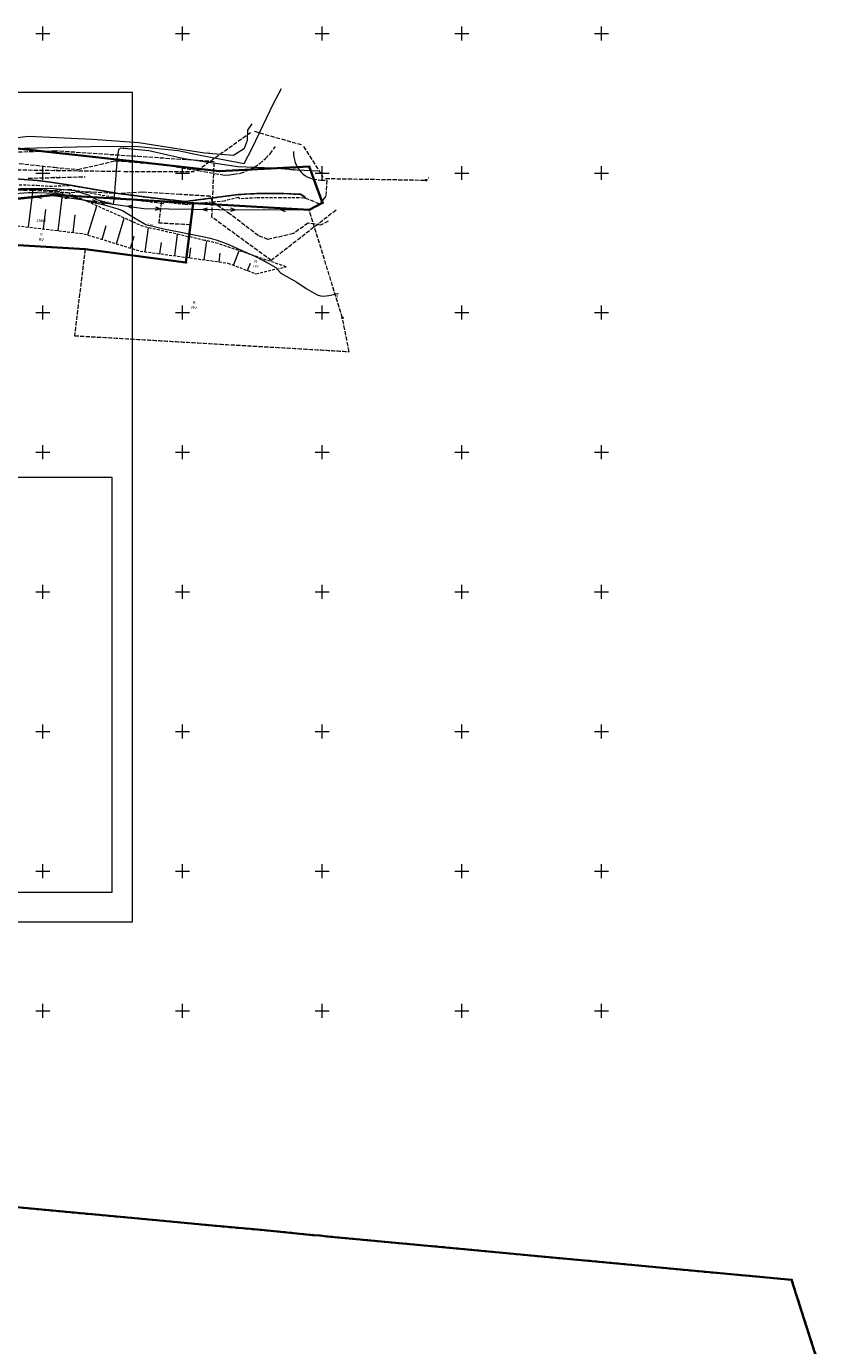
# Model space of a CAD drawing. Extents: x 5461355 to 5464904, y 5969481 to 5972975.
# Tile 37 of 40: x 5462594 to 5462881, y 5971880 to 5972352. Entities that reach past the tile are written whole.
import ezdxf
from ezdxf.enums import TextEntityAlignment as Align

# ---------------------------------------------------------------- set-up
doc = ezdxf.new("R2010")
doc.units = 0
for name, pattern in [('PRZER1-1', [1, 0.5, -0.5]), ('PRZER2-1', [1.5, 1, -0.5]), ('PRZER3-1', [2, 1.5, -0.5]), ('PRZER3-2', [2.5, 1.5, -1])]:
    doc.linetypes.add(name, pattern=pattern)
doc.layers.get('0').update_dxf_attribs({"linetype": 'CONTINUOUS'})
for name, color, linetype, lineweight in [('ARKUSZ', 7, 'CONTINUOUS', 18), ('GEPPGD', 7, 'CONTINUOUS', 18), ('GEPPGO', 7, 'CONTINUOUS', 18), ('GESDZI', 7, 'CONTINUOUS', 18), ('GESDZI_O', 7, 'CONTINUOUS', 18), ('GESJOB', 7, 'CONTINUOUS', 35), ('GSLKRW', 7, 'CONTINUOUS', 25), ('GSSKOA', 7, 'CONTINUOUS', 18), ('GSSKOD', 7, 'CONTINUOUS', 18), ('GSSZSN', 7, 'CONTINUOUS', 18), ('GUPPRZ_O', 7, 'CONTINUOUS', 18), ('KRZYZE_2000', 230, 'CONTINUOUS', 18), ('RAMKA', 7, 'CONTINUOUS', 18)]:
    doc.layers.add(name, color=color, linetype=linetype, lineweight=lineweight)
for name, color, linetype, lineweight, true_color in [('GESKKL', 7, 'CONTINUOUS', 18, 0x24bc24), ('GESKKL_O', 7, 'CONTINUOUS', 18, 0x24bc24), ('GESUZY', 7, 'CONTINUOUS', 18, 0x008000), ('GESUZY_O', 7, 'CONTINUOUS', 18, 0x008000), ('GULEPR', 1, 'CONTINUOUS', 18, 0xff0000), ('GULGPR', 7, 'CONTINUOUS', 18, 0xbfbf00), ('GULKPR', 7, 'CONTINUOUS', 18, 0x803300), ('GULKPR_O', 7, 'CONTINUOUS', 18, 0x803300), ('GULWPR', 5, 'CONTINUOUS', 18, 0x0000ff), ('GULWPR_O', 5, 'CONTINUOUS', 18, 0x0000ff), ('GUPGZA', 7, 'CONTINUOUS', 18, 0xbfbf00), ('GUPGZA_O', 7, 'CONTINUOUS', 18, 0xbfbf00), ('GUPKSD', 7, 'CONTINUOUS', 18, 0x803300), ('GUPKSD_O', 7, 'CONTINUOUS', 18, 0x803300)]:
    doc.layers.add(name, color=color, linetype=linetype, lineweight=lineweight, true_color=true_color)
doc.styles.add('Arial', font='arial.ttf')

# ---------------------------------------------------------------- blocks, each defined once
blk = doc.blocks.new('GUPGZA1')
blk.add_hatch(color=0).paths.add_polyline_path([(-0.2, 0), (-0.193185, -0.051764), (-0.173205, -0.1), (-0.141421, -0.141421), (-0.1, -0.173205), (-0.051764, -0.193185), (0, -0.2), (0.051764, -0.193185), (0.1, -0.173205), (0.141421, -0.141421), (0.173205, -0.1), (0.193185, -0.051764), (0.2, 0), (0.193185, 0.051764), (0.173205, 0.1), (0.141421, 0.141421), (0.1, 0.173205), (0.051764, 0.193185), (0, 0.2), (-0.051764, 0.193185), (-0.1, 0.173205), (-0.141421, 0.141421), (-0.173205, 0.1), (-0.193185, 0.051764)])
blk = doc.blocks.new('GUPKSD1')
at = {"color": 0}
blk.add_lwpolyline([(0, 0.25), (0.064705, 0.241481), (0.125, 0.216506), (0.176777, 0.176777), (0.216506, 0.125), (0.241481, 0.064705), (0.25, 0), (0.241481, -0.064705), (0.216506, -0.125), (0.176777, -0.176777), (0.125, -0.216506), (0.064705, -0.241481), (0, -0.25), (-0.064705, -0.241481), (-0.125, -0.216506), (-0.176777, -0.176777), (-0.216506, -0.125), (-0.241481, -0.064705), (-0.25, 0), (-0.241481, 0.064705), (-0.216506, 0.125), (-0.176777, 0.176777), (-0.125, 0.216506), (-0.064705, 0.241481)], close=True, dxfattribs=at)
blk = doc.blocks.new('GEPPGD1_1')
at = {"color": 0}
blk.add_lwpolyline([(0, 0.25), (0.077254, 0.237764), (0.146946, 0.202254), (0.202254, 0.146946), (0.237764, 0.077254), (0.25, 0), (0.237764, -0.077254), (0.202254, -0.146946), (0.146946, -0.202254), (0.077254, -0.237764), (0, -0.25), (-0.077254, -0.237764), (-0.146946, -0.202254), (-0.202254, -0.146946), (-0.237764, -0.077254), (-0.25, 0), (-0.237764, 0.077254), (-0.202254, 0.146946), (-0.146946, 0.202254), (-0.077254, 0.237764)], close=True, dxfattribs=at)
blk = doc.blocks.new('GEPPGO1_1')
at = {"color": 0}
blk.add_lwpolyline([(0, 0.25), (0.077254, 0.237764), (0.146946, 0.202254), (0.202254, 0.146946), (0.237764, 0.077254), (0.25, 0), (0.237764, -0.077254), (0.202254, -0.146946), (0.146946, -0.202254), (0.077254, -0.237764), (0, -0.25), (-0.077254, -0.237764), (-0.146946, -0.202254), (-0.202254, -0.146946), (-0.237764, -0.077254), (-0.25, 0), (-0.237764, 0.077254), (-0.202254, 0.146946), (-0.146946, 0.202254), (-0.077254, 0.237764)], close=True, dxfattribs=at)
blk = doc.blocks.new('SUEP1')
at = {"color": 0}
blk.add_lwpolyline([(-0.75, -0.5), (0.75, 0), (-0.75, 0.5)], dxfattribs=at)

msp = doc.modelspace()

# ---------------------------------------------------------------- linework, layer by layer
at = {"layer": 'ARKUSZ', "color": 252, "linetype": 'Continuous', "lineweight": 13, "flags": 128}
msp.add_lwpolyline([(5462335.08, 5972031.83), (5462632.06, 5972031.83), (5462632.06, 5972328.82), (5462335.08, 5972328.82), (5462335.08, 5972031.83)], dxfattribs=at)
at = {"layer": 'GESDZI', "color": 84, "linetype": 'Continuous', "lineweight": 35, "elevation": 10.22}
for points in [[(5462564.43, 5972288.11), (5462603.85, 5972292.22), (5462653.76, 5972289.26), (5462695.34, 5972286.78), (5462700.13, 5972289.31), (5462695.37, 5972302.27), (5462663.21, 5972300.67), (5462630.84, 5972304.3), (5462587.76, 5972309.16)], [(5462880.58, 5971864.41), (5462868.07, 5971903.66), (5462716.09, 5971917.91), (5462701.65, 5971919.26), (5462699.25, 5971919.55), (5462696.65, 5971919.73), (5462678.14, 5971921.53), (5462658.22, 5971923.38), (5462639.31, 5971925.14), (5462580.4, 5971930.64), (5462580.99, 5971970.63), (5462581.26, 5971988.63), (5462581.38, 5971996.63), (5462581.71, 5972019.24), (5462579.02, 5972070.41), (5462569.44, 5972241.64), (5462569.03, 5972275.5), (5462523.12, 5972259.37), (5462472.7, 5972196.07), (5462464.9, 5972151.67), (5462468.85, 5972073.61), (5462424.66, 5971940.41), (5462396.95, 5971904.43), (5462373.23, 5971712.32)]]:
    msp.add_lwpolyline(points, dxfattribs=at)
msp.add_lwpolyline([(5462651.22, 5972267.96), (5462653.76, 5972289.26), (5462603.85, 5972292.22), (5462564.43, 5972288.11), (5462523.12, 5972259.37), (5462569.03, 5972275.5), (5462615.12, 5972272.71)], close=True, dxfattribs=at)
at = {"layer": 'GESJOB', "color": 252, "linetype": 'PRZER3-2', "lineweight": 35}
msp.add_lwpolyline([(5462880.58, 5971864.41), (5462868.07, 5971903.66), (5462716.09, 5971917.91), (5462701.65, 5971919.26), (5462699.25, 5971919.55), (5462696.65, 5971919.73), (5462678.14, 5971921.53), (5462658.22, 5971923.38), (5462639.31, 5971925.14), (5462580.4, 5971930.64)], dxfattribs=at)
msp.add_lwpolyline([(5462880.58, 5971864.41), (5462868.07, 5971903.66), (5462716.09, 5971917.91), (5462701.65, 5971919.26), (5462699.25, 5971919.55), (5462696.65, 5971919.73), (5462678.14, 5971921.53), (5462658.22, 5971923.38), (5462639.31, 5971925.14), (5462580.4, 5971930.64)], dxfattribs=at)
at = {"layer": 'GESKKL', "color": 252, "linetype": 'PRZER3-1', "lineweight": 18}
msp.add_lwpolyline([(5462653.76, 5972289.26), (5462652.83, 5972281.43), (5462641.59, 5972282.05), (5462642.54, 5972289.93), (5462603.85, 5972292.22), (5462564.43, 5972288.11), (5462523.12, 5972259.37), (5462569.03, 5972275.5), (5462584.95, 5972274.54), (5462615.12, 5972272.71), (5462611.34, 5972241.74), (5462709.65, 5972236.05), (5462707.26, 5972248.16), (5462695.34, 5972286.78)], close=True, dxfattribs=at)
at = {"layer": 'GESUZY', "color": 252, "linetype": 'PRZER1-1', "lineweight": 18}
for points in [[(5462564.43, 5972288.11), (5462603.85, 5972292.22), (5462642.54, 5972289.93), (5462653.76, 5972289.26), (5462695.34, 5972286.78), (5462700.13, 5972289.31), (5462695.37, 5972302.27), (5462663.21, 5972300.67), (5462644.62, 5972302.75), (5462630.84, 5972304.3), (5462587.76, 5972309.16)], [(5462880.58, 5971864.41), (5462868.07, 5971903.66), (5462829.66, 5971907.26), (5462770.73, 5971912.79), (5462716.09, 5971917.91), (5462701.65, 5971919.26), (5462699.25, 5971919.55), (5462696.65, 5971919.73), (5462678.14, 5971921.53), (5462658.22, 5971923.38), (5462639.31, 5971925.14), (5462580.4, 5971930.64)]]:
    msp.add_lwpolyline(points, dxfattribs=at)
msp.add_lwpolyline([(5462653.76, 5972289.26), (5462652.83, 5972281.43), (5462641.59, 5972282.05), (5462642.54, 5972289.93), (5462603.85, 5972292.22), (5462564.43, 5972288.11), (5462523.12, 5972259.37), (5462569.03, 5972275.5), (5462584.95, 5972274.54), (5462615.12, 5972272.71), (5462611.34, 5972241.74), (5462709.65, 5972236.05), (5462707.26, 5972248.16), (5462695.34, 5972286.78)], close=True, dxfattribs=at)
at = {"layer": 'GSLKRW', "color": 252, "linetype": 'Continuous', "lineweight": 25}
msp.add_lwpolyline([(5462694.06, 5972290.99), (5462693.38, 5972291.71), (5462692.23, 5972292.37), (5462685.2, 5972292.67), (5462676.46, 5972292.64), (5462670.02, 5972292.29), (5462650.91, 5972289.78), (5462641.16, 5972290.88), (5462626.97, 5972292.62), (5462609.84, 5972295.6), (5462602.74, 5972296.71), (5462597.99, 5972297.3), (5462588.62, 5972297.98)], dxfattribs=at)
at = {"layer": 'GSSKOA', "color": 252, "linetype": 'PRZER3-1', "lineweight": 18}
for points in [[(5462689.76, 5972307.71), (5462689.76, 5972306.7), (5462689.85, 5972305.66), (5462690.05, 5972304.74), (5462690.29, 5972303.78), (5462690.7, 5972302.87), (5462691.21, 5972301.95), (5462691.75, 5972301.14), (5462692.43, 5972300.33), (5462693.11, 5972299.66), (5462693.84, 5972299.08), (5462694.81, 5972298.48), (5462696.58, 5972297.85), (5462699.58, 5972297.42), (5462701.69, 5972297.4), (5462701.29, 5972291.74), (5462700.39, 5972290.54), (5462699.07, 5972288.87), (5462694.06, 5972290.99), (5462693.38, 5972291.71), (5462692.23, 5972292.37), (5462685.2, 5972292.67), (5462676.46, 5972292.64), (5462670.02, 5972292.29), (5462650.91, 5972289.78), (5462641.16, 5972290.88), (5462626.97, 5972292.62), (5462609.84, 5972295.6), (5462602.74, 5972296.71), (5462597.99, 5972297.3), (5462588.62, 5972297.98)], [(5462591.55, 5972303.4), (5462604.14, 5972302.05), (5462612.53, 5972301.25), (5462625.91, 5972304.39), (5462628.85, 5972304.2), (5462635.11, 5972303.64), (5462643.73, 5972302.89), (5462664.41, 5972299.38), (5462665.51, 5972299.27), (5462666.84, 5972299.29), (5462668.39, 5972299.54), (5462670.76, 5972299.94), (5462672.66, 5972300.66), (5462675.72, 5972302.09), (5462677.64, 5972303.41), (5462679.68, 5972305.14), (5462681.37, 5972306.89), (5462683.26, 5972309.49)]]:
    msp.add_lwpolyline(points, dxfattribs=at)
at = {"layer": 'GSSKOD', "color": 252, "linetype": 'PRZER2-1', "lineweight": 18}
msp.add_lwpolyline([(5462588.52, 5972295.8), (5462597.9, 5972295.67), (5462602.51, 5972295.24), (5462609.84, 5972295.6), (5462626.97, 5972292.62), (5462641.16, 5972290.88), (5462650.91, 5972289.78), (5462670.02, 5972292.29), (5462676.46, 5972292.64), (5462685.2, 5972292.67), (5462692.23, 5972292.37), (5462693.38, 5972291.71), (5462694.06, 5972290.99), (5462693.38, 5972291.02), (5462691.69, 5972291.09), (5462685.2, 5972291.12), (5462676.51, 5972291.08), (5462670.56, 5972290.78), (5462669.91, 5972291.22), (5462664.93, 5972289.94), (5462653.42, 5972288.91), (5462651.97, 5972288.61), (5462650.85, 5972288.71), (5462643.44, 5972289.49), (5462642.93, 5972288.99), (5462640.8, 5972289.28), (5462626.64, 5972291.04), (5462609.74, 5972294.05), (5462602.55, 5972293.64), (5462597.84, 5972294.09), (5462588.43, 5972294.3)], dxfattribs=at)
at = {"layer": 'GSSZSN', "color": 252, "linetype": 'PRZER2-1', "lineweight": 18}
msp.add_lwpolyline([(5462553.17, 5972253.54), (5462564.91, 5972259.72), (5462569.03, 5972275.5), (5462584.86, 5972281.83), (5462614.73, 5972278.23), (5462634.8, 5972272.05), (5462666.27, 5972267.77), (5462676.29, 5972263.91), (5462687.05, 5972266.44), (5462662.71, 5972274.78), (5462657.93, 5972275.89), (5462635.98, 5972280.82), (5462608.97, 5972292.88), (5462598.93, 5972294.15), (5462582.65, 5972293.83), (5462577.74, 5972292.72), (5462556.62, 5972281.87)], close=True, dxfattribs=at)
at = {"layer": 'GSSZSN', "color": 252, "linetype": 'Continuous', "lineweight": 18}
for points in [[(5462594.89, 5972280.62), (5462596.51, 5972294.1)], [(5462605.51, 5972279.34), (5462607.17, 5972293.11)], [(5462600.2, 5972279.98), (5462601.03, 5972286.88)], [(5462616.09, 5972277.81), (5462619.31, 5972288.27)], [(5462610.83, 5972278.7), (5462611.59, 5972285.04)], [(5462626.31, 5972274.66), (5462629.15, 5972283.87)], [(5462621.2, 5972276.24), (5462622.71, 5972281.15)], [(5462631.43, 5972273.08), (5462632.75, 5972277.38)], [(5462636.6, 5972271.8), (5462637.78, 5972280.42)], [(5462647.21, 5972270.36), (5462648.25, 5972278.06)], [(5462641.91, 5972271.08), (5462642.46, 5972275.16)], [(5462652.51, 5972269.64), (5462653, 5972273.26)], [(5462657.81, 5972268.92), (5462658.73, 5972275.7)], [(5462668.29, 5972266.99), (5462670.29, 5972272.18)], [(5462663.12, 5972268.2), (5462663.53, 5972271.28)], [(5462673.29, 5972265.07), (5462674.32, 5972267.76)]]:
    msp.add_lwpolyline(points, dxfattribs=at)
at = {"layer": 'GULEPR', "color": 1, "linetype": 'Continuous', "lineweight": 18, "true_color": 0xff0000, "elevation": 10.14}
for points in [[(5462584.91, 5972308.62), (5462602.16, 5972309.19), (5462622.01, 5972309.63), (5462634.22, 5972309.46), (5462648.39, 5972308.08), (5462656.3, 5972306.41), (5462672.11, 5972303.41), (5462674.93, 5972308.88), (5462680.03, 5972319.68), (5462682.61, 5972324.91), (5462685.45, 5972330.23)], [(5462584.91, 5972308.62), (5462602.16, 5972309.19), (5462622.01, 5972309.63), (5462634.22, 5972309.46), (5462648.39, 5972308.08), (5462656.3, 5972306.41), (5462672.11, 5972303.41), (5462674.93, 5972308.88), (5462680.03, 5972319.68), (5462682.61, 5972324.91), (5462685.45, 5972330.23)], [(5462580.76, 5972311.55), (5462594.81, 5972313.15), (5462617.75, 5972312.16), (5462634.39, 5972310.97), (5462657.82, 5972307.22), (5462668.31, 5972306.37), (5462672.18, 5972308.87), (5462673.32, 5972311.81), (5462673.37, 5972315.36), (5462674.9, 5972317.56)], [(5462580.76, 5972311.55), (5462594.81, 5972313.15), (5462617.75, 5972312.16), (5462634.39, 5972310.97), (5462657.82, 5972307.22), (5462668.31, 5972306.37), (5462672.18, 5972308.87), (5462673.32, 5972311.81), (5462673.37, 5972315.36), (5462674.9, 5972317.56)], [(5462471.06, 5972220.73), (5462522.2, 5972261.15), (5462564.25, 5972287.86), (5462603.75, 5972291.96), (5462636.14, 5972287.31), (5462663.05, 5972286.9), (5462691.01, 5972286.76)], [(5462471.06, 5972220.73), (5462522.2, 5972261.15), (5462564.25, 5972287.86), (5462603.75, 5972291.96), (5462636.14, 5972287.31), (5462663.05, 5972286.9), (5462691.01, 5972286.76)]]:
    msp.add_lwpolyline(points, dxfattribs=at)
at = {"layer": 'GULEPR', "color": 1, "linetype": 'PRZER3-1', "lineweight": 18, "true_color": 0xff0000, "elevation": 10.14}
msp.add_lwpolyline([(5462702.18, 5972282.7), (5462699.41, 5972281.29), (5462694.93, 5972282.05), (5462689.72, 5972278.34), (5462680.59, 5972276.2), (5462677.06, 5972277.6), (5462667.04, 5972285.31), (5462660.83, 5972289.48), (5462659.91, 5972291.66), (5462649.17, 5972292.29), (5462635.57, 5972293.09), (5462627.27, 5972292.58), (5462615.51, 5972293.28), (5462609.61, 5972292.83), (5462596.56, 5972293.68), (5462588.73, 5972293.89)], dxfattribs=at)
msp.add_lwpolyline([(5462702.18, 5972282.7), (5462699.41, 5972281.29), (5462694.93, 5972282.05), (5462689.72, 5972278.34), (5462680.59, 5972276.2), (5462677.06, 5972277.6), (5462667.04, 5972285.31), (5462660.83, 5972289.48), (5462659.91, 5972291.66), (5462649.17, 5972292.29), (5462635.57, 5972293.09), (5462627.27, 5972292.58), (5462615.51, 5972293.28), (5462609.61, 5972292.83), (5462596.56, 5972293.68), (5462588.73, 5972293.89)], dxfattribs=at)
msp.add_lwpolyline([(5462702.18, 5972282.7), (5462699.41, 5972281.29), (5462694.93, 5972282.05), (5462689.72, 5972278.34), (5462680.59, 5972276.2), (5462677.06, 5972277.6), (5462667.04, 5972285.31), (5462660.83, 5972289.48), (5462659.91, 5972291.66), (5462649.17, 5972292.29), (5462635.57, 5972293.09), (5462627.27, 5972292.58), (5462615.51, 5972293.28), (5462609.61, 5972292.83), (5462596.56, 5972293.68), (5462588.73, 5972293.89)], dxfattribs=at)
msp.add_lwpolyline([(5462702.18, 5972282.7), (5462699.41, 5972281.29), (5462694.93, 5972282.05), (5462689.72, 5972278.34), (5462680.59, 5972276.2), (5462677.06, 5972277.6), (5462667.04, 5972285.31), (5462660.83, 5972289.48), (5462659.91, 5972291.66), (5462649.17, 5972292.29), (5462635.57, 5972293.09), (5462627.27, 5972292.58), (5462615.51, 5972293.28), (5462609.61, 5972292.83), (5462596.56, 5972293.68), (5462588.73, 5972293.89)], dxfattribs=at)
at = {"layer": 'GULGPR', "color": 52, "linetype": 'Continuous', "lineweight": 18, "true_color": 0xbfbf00, "elevation": 10.14}
msp.add_lwpolyline([(5462588.35, 5972292.56), (5462594.91, 5972293.03), (5462598.11, 5972293.04), (5462601.15, 5972292.91), (5462604.53, 5972292.76), (5462606.55, 5972292.51), (5462608.85, 5972292.03), (5462613.88, 5972290.51), (5462617.16, 5972289.68), (5462622.01, 5972288.57), (5462626.84, 5972287.23), (5462628.5, 5972286.56), (5462632.54, 5972284.1), (5462636.92, 5972281.59), (5462643.8, 5972279.9), (5462648.26, 5972279.11), (5462657.15, 5972277.3), (5462659.89, 5972276.65), (5462662.44, 5972275.91), (5462664.72, 5972275.11), (5462666.78, 5972274.34), (5462669.68, 5972273.02), (5462676.07, 5972270.08), (5462680.7, 5972267.67), (5462683.35, 5972266.13), (5462685.21, 5972264.08), (5462690.93, 5972260.95), (5462694.26, 5972258.69), (5462698.21, 5972256.38), (5462699.43, 5972256), (5462700.53, 5972255.88), (5462702.4, 5972256.15), (5462705.7, 5972256.88)], dxfattribs=at)
at = {"layer": 'GULKPR', "linetype": 'PRZER3-1', "lineweight": 18}
for points in [[(5462655.23, 5972300.91), (5462674.7, 5972314.77)], [(5462675.77, 5972314.95), (5462692.45, 5972310.15)], [(5462693.34, 5972309.5), (5462700.26, 5972298.54)], [(5462582.79, 5972301.27), (5462627.85, 5972300.6)], [(5462629.05, 5972300.59), (5462654.14, 5972300.56)], [(5462594.78, 5972298.13), (5462615.14, 5972298.66)], [(5462701.2, 5972298.03), (5462737.25, 5972297.45)]]:
    msp.add_lwpolyline(points, dxfattribs=at)
at = {"layer": 'GULWPR', "color": 5, "linetype": 'PRZER3-1', "lineweight": 18, "true_color": 0x0000ff, "elevation": 10.14}
msp.add_lwpolyline([(5462704.96, 5972286.68), (5462681.77, 5972268.69), (5462660.5, 5972284.19), (5462661.37, 5972304.06), (5462604.65, 5972307.86), (5462591.32, 5972307.43)], dxfattribs=at)
at = {"layer": 'GULWPR', "color": 5, "linetype": 'Continuous', "lineweight": 18, "true_color": 0x0000ff, "elevation": 10.14}
msp.add_lwpolyline([(5462698.42, 5972300.69), (5462691.01, 5972300.98), (5462682.38, 5972301.73), (5462669.86, 5972302.18), (5462650.58, 5972305.04), (5462637.99, 5972307.98), (5462627.96, 5972308.9), (5462627.07, 5972308.47), (5462626.66, 5972305.46), (5462625.55, 5972291.63), (5462625.13, 5972288.71), (5462619.38, 5972290.35), (5462616.33, 5972292.07), (5462611.49, 5972293.63), (5462603.86, 5972294.31), (5462591.95, 5972294.48)], dxfattribs=at)
at = {"layer": 'KRZYZE_2000', "color": 252, "lineweight": 18, "flags": 128}
for points in [[(5462600, 5972347.5), (5462600, 5972352.5)], [(5462650, 5972347.5), (5462650, 5972352.5)], [(5462700, 5972347.5), (5462700, 5972352.5)], [(5462750, 5972347.5), (5462750, 5972352.5)], [(5462800, 5972347.5), (5462800, 5972352.5)], [(5462597.5, 5972350), (5462602.5, 5972350)], [(5462647.5, 5972350), (5462652.5, 5972350)], [(5462697.5, 5972350), (5462702.5, 5972350)], [(5462747.5, 5972350), (5462752.5, 5972350)], [(5462797.5, 5972350), (5462802.5, 5972350)], [(5462600, 5972297.5), (5462600, 5972302.5)], [(5462650, 5972297.5), (5462650, 5972302.5)], [(5462700, 5972297.5), (5462700, 5972302.5)], [(5462750, 5972297.5), (5462750, 5972302.5)], [(5462800, 5972297.5), (5462800, 5972302.5)], [(5462597.5, 5972300), (5462602.5, 5972300)], [(5462647.5, 5972300), (5462652.5, 5972300)], [(5462697.5, 5972300), (5462702.5, 5972300)], [(5462747.5, 5972300), (5462752.5, 5972300)], [(5462797.5, 5972300), (5462802.5, 5972300)], [(5462597.5, 5972250), (5462602.5, 5972250)], [(5462600, 5972247.5), (5462600, 5972252.5)], [(5462647.5, 5972250), (5462652.5, 5972250)], [(5462650, 5972247.5), (5462650, 5972252.5)], [(5462697.5, 5972250), (5462702.5, 5972250)], [(5462700, 5972247.5), (5462700, 5972252.5)], [(5462747.5, 5972250), (5462752.5, 5972250)], [(5462750, 5972247.5), (5462750, 5972252.5)], [(5462797.5, 5972250), (5462802.5, 5972250)], [(5462800, 5972247.5), (5462800, 5972252.5)], [(5462600, 5972197.5), (5462600, 5972202.5)], [(5462650, 5972197.5), (5462650, 5972202.5)], [(5462700, 5972197.5), (5462700, 5972202.5)], [(5462750, 5972197.5), (5462750, 5972202.5)], [(5462800, 5972197.5), (5462800, 5972202.5)], [(5462597.5, 5972200), (5462602.5, 5972200)], [(5462647.5, 5972200), (5462652.5, 5972200)], [(5462697.5, 5972200), (5462702.5, 5972200)], [(5462747.5, 5972200), (5462752.5, 5972200)], [(5462797.5, 5972200), (5462802.5, 5972200)], [(5462597.5, 5972150), (5462602.5, 5972150)], [(5462600, 5972147.5), (5462600, 5972152.5)], [(5462647.5, 5972150), (5462652.5, 5972150)], [(5462650, 5972147.5), (5462650, 5972152.5)], [(5462697.5, 5972150), (5462702.5, 5972150)], [(5462700, 5972147.5), (5462700, 5972152.5)], [(5462747.5, 5972150), (5462752.5, 5972150)], [(5462750, 5972147.5), (5462750, 5972152.5)], [(5462797.5, 5972150), (5462802.5, 5972150)], [(5462800, 5972147.5), (5462800, 5972152.5)], [(5462600, 5972097.5), (5462600, 5972102.5)], [(5462650, 5972097.5), (5462650, 5972102.5)], [(5462700, 5972097.5), (5462700, 5972102.5)], [(5462750, 5972097.5), (5462750, 5972102.5)], [(5462800, 5972097.5), (5462800, 5972102.5)], [(5462597.5, 5972100), (5462602.5, 5972100)], [(5462647.5, 5972100), (5462652.5, 5972100)], [(5462697.5, 5972100), (5462702.5, 5972100)], [(5462747.5, 5972100), (5462752.5, 5972100)], [(5462797.5, 5972100), (5462802.5, 5972100)], [(5462597.5, 5972050), (5462602.5, 5972050)], [(5462600, 5972047.5), (5462600, 5972052.5)], [(5462647.5, 5972050), (5462652.5, 5972050)], [(5462650, 5972047.5), (5462650, 5972052.5)], [(5462697.5, 5972050), (5462702.5, 5972050)], [(5462700, 5972047.5), (5462700, 5972052.5)], [(5462747.5, 5972050), (5462752.5, 5972050)], [(5462750, 5972047.5), (5462750, 5972052.5)], [(5462797.5, 5972050), (5462802.5, 5972050)], [(5462800, 5972047.5), (5462800, 5972052.5)], [(5462597.5, 5972000), (5462602.5, 5972000)], [(5462600, 5971997.5), (5462600, 5972002.5)], [(5462647.5, 5972000), (5462652.5, 5972000)], [(5462650, 5971997.5), (5462650, 5972002.5)], [(5462697.5, 5972000), (5462702.5, 5972000)], [(5462700, 5971997.5), (5462700, 5972002.5)], [(5462747.5, 5972000), (5462752.5, 5972000)], [(5462750, 5971997.5), (5462750, 5972002.5)], [(5462797.5, 5972000), (5462802.5, 5972000)], [(5462800, 5971997.5), (5462800, 5972002.5)]]:
    msp.add_lwpolyline(points, dxfattribs=at)
at = {"layer": 'RAMKA', "color": 252, "linetype": 'Continuous', "lineweight": 13, "flags": 128}
msp.add_lwpolyline([(5462519.83, 5972042.46), (5462624.78, 5972042.46), (5462624.78, 5972190.96), (5462519.83, 5972190.96), (5462519.83, 5972042.46)], dxfattribs=at)

# ---------------------------------------------------------------- block references
at = {"layer": 'GEPPGD', "color": 252, "linetype": 'Continuous', "lineweight": 18}
for p in [(5462630.84, 5972304.3, 10.24), (5462663.21, 5972300.67, 10.24), (5462695.37, 5972302.27, 10.24), (5462603.85, 5972292.22, 10.24), (5462653.76, 5972289.26, 10.24), (5462695.34, 5972286.78, 10.24), (5462700.13, 5972289.31, 10.24), (5462615.12, 5972272.71, 10.24), (5462651.22, 5972267.96, 10.24), (5462707.26, 5972248.16, 10.24)]:
    msp.add_blockref('GEPPGD1_1', p, dxfattribs=at)
at = {"layer": 'GEPPGO', "color": 252, "linetype": 'Continuous', "lineweight": 18}
for p in [(5462639.31, 5971925.14, 10.24), (5462658.22, 5971923.38, 10.24), (5462678.14, 5971921.53, 10.24), (5462696.65, 5971919.73, 10.24), (5462699.25, 5971919.55, 10.24), (5462701.65, 5971919.26, 10.24), (5462716.09, 5971917.91, 10.24), (5462868.07, 5971903.66, 10.24)]:
    msp.add_blockref('GEPPGO1_1', p, dxfattribs=at)
at = {"layer": 'GULEPR', "color": 1, "linetype": 'Continuous', "lineweight": 18, "true_color": 0xff0000}
for p, rotation in [((5462598.78, 5972291.44, 10.14), 185.9204365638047), ((5462608.7, 5972291.25, 10.14), 351.832007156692), ((5462618.6, 5972289.82, 10.14), 351.832007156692), ((5462621.3, 5972289.44, 10.14), 171.832007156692), ((5462631.19, 5972288.02, 10.14), 171.832007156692), ((5462641.14, 5972287.23, 10.14), 359.1253081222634), ((5462658.05, 5972286.97, 10.14), 179.1253081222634), ((5462668.05, 5972286.87, 10.14), 359.7219942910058), ((5462686.01, 5972286.78, 10.14), 179.7219942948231)]:
    msp.add_blockref('SUEP1', p, dxfattribs=dict(at, rotation=rotation))
at = {"layer": 'GUPGZA', "color": 52, "linetype": 'Continuous', "lineweight": 18, "true_color": 0xbfbf00}
msp.add_blockref('GUPGZA1', (5462705.7, 5972256.88, 10.16), dxfattribs=at)
at = {"layer": 'GUPKSD', "linetype": 'Continuous', "lineweight": 18}
msp.add_blockref('GUPKSD1', (5462737.25, 5972297.45, 10.16), dxfattribs=at)

# ---------------------------------------------------------------- texts
at = {"layer": 'GESDZI_O', "color": 84, "linetype": 'Continuous', "lineweight": 0, "style": 'Arial'}
msp.add_text('158/2', height=1, dxfattribs=at).set_placement((5462599.44, 5972282.42, 10.8), align=Align.CENTER)
at = {"layer": 'GESKKL_O', "color": 252, "linetype": 'Continuous', "lineweight": 0, "style": 'Arial'}
for p in [(5462599.44, 5972275.7, 10.8), (5462676.35, 5972266.11, 10.8), (5462654.16, 5972251.25, 10.8)]:
    msp.add_text('RV', height=1, dxfattribs=at).set_placement(p, align=Align.CENTER)
at = {"layer": 'GESUZY_O', "color": 252, "linetype": 'Continuous', "lineweight": 0, "style": 'Arial'}
for p in [(5462599.44, 5972277.57, 10.8), (5462676.26, 5972267.81, 10.8), (5462654.16, 5972253.13, 10.8)]:
    msp.add_text('R', height=1, dxfattribs=at).set_placement(p, align=Align.CENTER)
at = {"layer": 'GULKPR_O', "color": 36, "linetype": 'Continuous', "lineweight": 0, "true_color": 0x803300, "style": 'Arial'}
for rotation, p in [(359.1547, (5462605.32, 5972300.72, 10.8)), (1.4901, (5462604.97, 5972298.18, 10.8))]:
    msp.add_text('proj.k', height=0.75, rotation=rotation, dxfattribs=at).set_placement(p, align=Align.CENTER)
at = {"layer": 'GULWPR_O', "color": 5, "linetype": 'Continuous', "lineweight": 0, "true_color": 0x0000ff, "style": 'Arial'}
msp.add_text('proj.w', height=0.75, rotation=356.1676, dxfattribs=at).set_placement((5462633, 5972305.75, 10.8), align=Align.CENTER)
at = {"layer": 'GUPGZA_O', "color": 52, "linetype": 'Continuous', "lineweight": 0, "true_color": 0xbfbf00, "style": 'Arial'}
msp.add_text('g', height=0.75, dxfattribs=at).set_placement((5462705.73, 5972255.73, 10.8), align=Align.RIGHT)
at = {"layer": 'GUPKSD_O', "linetype": 'Continuous', "lineweight": 0, "style": 'Arial'}
msp.add_text('k', height=0.75, dxfattribs=at).set_placement((5462738.32, 5972297.87, 10.8), align=Align.RIGHT)
at = {"layer": 'GUPPRZ_O', "color": 5, "linetype": 'Continuous', "lineweight": 0, "true_color": 0x0000ff, "style": 'Arial'}
msp.add_text('1.97', height=0.75, rotation=354.7592, dxfattribs=at).set_placement((5462628.52, 5972308.64, 10.8))
at = {"layer": 'GUPPRZ_O', "color": 1, "linetype": 'Continuous', "lineweight": 0, "true_color": 0xff0000, "style": 'Arial'}
msp.add_text('2.2', height=0.75, rotation=355.3675, dxfattribs=at).set_placement((5462658.27, 5972306.97, 10.8))
at = {"layer": 'GUPPRZ_O', "color": 5, "linetype": 'Continuous', "lineweight": 0, "true_color": 0x0000ff, "style": 'Arial'}
for s, rotation, p in [('1.85', 355.0331, (5462690.58, 5972300.8, 10.8)), ('2.93', 344.0809, (5462624.73, 5972288.6, 10.8))]:
    msp.add_text(s, height=0.75, rotation=rotation, dxfattribs=at).set_placement(p, align=Align.RIGHT)
at = {"layer": 'GUPPRZ_O', "color": 52, "linetype": 'Continuous', "lineweight": 0, "true_color": 0xbfbf00, "style": 'Arial'}
for s, rotation, p in [('3.77', 343.6762, (5462609.24, 5972291.69, 10.8)), ('2.90', 346.1991, (5462637.34, 5972281.27, 10.8))]:
    msp.add_text(s, height=0.75, rotation=rotation, dxfattribs=at).set_placement(p)
msp.add_text('3.97', height=0.75, rotation=332.5022, dxfattribs=at).set_placement((5462680.05, 5972267.77, 10.8), align=Align.RIGHT)

doc.saveas('drawing.dxf')
